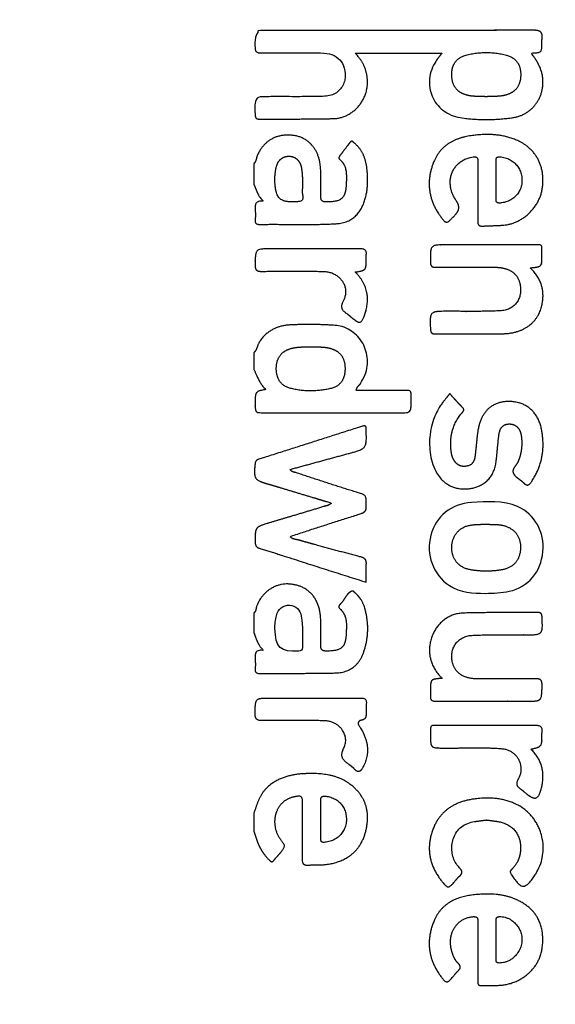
# Model space of a CAD drawing. Header units: millimetres. Extents: x -2435 to 1775, y -250 to 1540.
# Tile 21 of 60: x -1890 to -1873, y 758 to 790. Entities that reach past the tile are written whole.
import ezdxf

# ---------------------------------------------------------------- set-up
doc = ezdxf.new("R2010")
doc.units = ezdxf.units.MM
doc.header["$MEASUREMENT"] = 0
doc.layers.add('Work layer', color=254, linetype='Continuous', true_color=0xdddddd)

msp = doc.modelspace()

# ---------------------------------------------------------------- linework, layer by layer
at = {"layer": 'Work layer'}
for points, weights, degree, knots in [([(-1840.035, 225.217), (-1898.535, 225.217), (-1957.035, 225.217), (-1967.035, 225.217, -3), (-1967.035, 235.217, -3), (-1967.035, 530.217, -3), (-1967.035, 825.217, -3), (-1967.035, 835.217, -3), (-1957.035, 835.217), (-1898.535, 835.217), (-1840.035, 835.217), (-1830.035, 835.217, -3), (-1830.035, 825.217, -3), (-1830.035, 530.217, -3), (-1830.035, 235.217, -3), (-1830.035, 225.217, -3), (-1840.035, 225.217)], [1, 1, 1, 0.707106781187, 1, 1, 1, 0.707106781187, 1, 1, 1, 0.707106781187, 1, 1, 1, 0.707106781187, 1], 2, [-565.991149, -565.991149, -565.991149, -448.991149, -448.991149, -291.358259, -291.358259, -274.63289, -274.63289, -117, -117, 0, 0, 157.63289, 157.63289, 174.358259, 174.358259, 331.991149, 331.991149, 331.991149]), ([(-1840.035, 230.217), (-1835.035, 230.217), (-1835.035, 235.217), (-1835.035, 530.217), (-1835.035, 825.217), (-1835.035, 830.217), (-1840.035, 830.217), (-1898.535, 830.217), (-1957.035, 830.217), (-1962.035, 830.217), (-1962.035, 825.217), (-1962.035, 530.217), (-1962.035, 235.217), (-1962.035, 230.217), (-1957.035, 230.217), (-1898.535, 230.217), (-1840.035, 230.217)], [1, 0.707106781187, 1, 1, 1, 0.707106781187, 1, 1, 1, 0.707106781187, 1, 1, 1, 0.707106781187, 1, 1, 1], 2, [0, 0, 0, 7.853982, 7.853982, 597.853982, 597.853982, 605.707963, 605.707963, 722.707963, 722.707963, 730.561945, 730.561945, 1320.561945, 1320.561945, 1328.415927, 1328.415927, 1445.415927, 1445.415927, 1445.415927]), ([(-1876.787, 788.641), (-1877.711, 788.641), (-1878.634, 788.641), (-1879.557, 788.641), (-1879.278, 788.357), (-1879.149, 788.04), (-1879.162, 787.666), (-1879.183, 787.088), (-1879.655, 786.571), (-1880.235, 786.554), (-1881.022, 786.531), (-1881.811, 786.545), (-1882.599, 786.537), (-1882.704, 786.536), (-1882.735, 786.569), (-1882.741, 786.676), (-1882.772, 787.252), (-1882.776, 787.252), (-1882.21, 787.253), (-1881.653, 787.254), (-1881.095, 787.244), (-1880.538, 787.263), (-1880.079, 787.278), (-1879.81, 787.633), (-1879.882, 788.084), (-1879.936, 788.42), (-1880.211, 788.641), (-1880.608, 788.646), (-1881.247, 788.653), (-1881.887, 788.652), (-1882.526, 788.645), (-1882.68, 788.643), (-1882.747, 788.664), (-1882.743, 788.845), (-1882.734, 789.362), (-1882.744, 789.363), (-1882.223, 789.362), (-1879.442, 789.359), (-1876.661, 789.361), (-1873.88, 789.368), (-1873.637, 789.369), (-1873.563, 789.296), (-1873.6, 789.073), (-1873.602, 789.043), (-1873.602, 789.013), (-1873.6, 788.984), (-1873.601, 788.654), (-1873.601, 788.654), (-1873.945, 788.64), (-1873.751, 788.391), (-1873.6, 788.139), (-1873.572, 787.824), (-1873.52, 787.222), (-1873.913, 786.676), (-1874.511, 786.587), (-1875.057, 786.506), (-1875.609, 786.502), (-1876.157, 786.575), (-1877.084, 786.699), (-1877.488, 787.683), (-1876.939, 788.443), (-1876.889, 788.509), (-1876.838, 788.575), (-1876.787, 788.641)], [1, 1, 1, 1, 1, 1, 1, 1, 1, 1, 1, 1, 1, 1, 1, 1, 1, 1, 1, 1, 1, 1, 1, 1, 1, 1, 1, 1, 0.999959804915, 0.999959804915, 1, 1, 1, 1, 1, 1, 1, 0.999998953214, 0.999998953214, 1, 1, 1, 1, 0.998143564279, 0.998143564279, 1, 1, 1, 1, 1, 1, 1, 1, 1, 1, 0.993465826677, 0.993465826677, 1, 1, 1, 1, 0.999961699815, 0.999961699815, 1], 3, [1, 1, 1, 1, 12.242, 12.242, 12.242, 13.242, 13.242, 13.242, 14.242, 14.242, 14.242, 15.242, 15.242, 15.242, 16.242, 16.242, 16.242, 17.242, 17.242, 17.242, 18.242, 18.242, 18.242, 19.242, 19.242, 19.242, 20.242, 20.242, 20.242, 21.242, 21.242, 21.242, 22.242, 22.242, 22.242, 23.242, 23.242, 23.242, 24.242, 24.242, 24.242, 25.242, 25.242, 25.242, 26.242, 26.242, 26.242, 27.242, 27.242, 27.242, 28.242, 28.242, 28.242, 29.242, 29.242, 29.242, 30.242, 30.242, 30.242, 31.242, 31.242, 31.242, 32.242, 32.242, 32.242, 32.242]), ([(-1875.374, 787.249), (-1875.161, 787.268), (-1874.944, 787.242), (-1874.734, 787.308), (-1874.431, 787.404), (-1874.282, 787.605), (-1874.277, 787.94), (-1874.272, 788.259), (-1874.412, 788.48), (-1874.707, 788.565), (-1875.148, 788.691), (-1875.606, 788.691), (-1876.046, 788.564), (-1876.34, 788.479), (-1876.482, 788.253), (-1876.476, 787.938), (-1876.469, 787.612), (-1876.323, 787.407), (-1876.037, 787.313), (-1875.821, 787.241), (-1875.596, 787.266), (-1875.374, 787.249)], [1, 1, 1, 1, 1, 1, 1, 1, 1, 1, 0.973938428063, 0.973938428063, 1, 1, 1, 1, 1, 1, 1, 1, 1, 1], 3, [-7, -7, -7, -7, -6, -6, -6, -5, -5, -5, -4, -4, -4, -3, -3, -3, -2, -2, -2, -1, -1, -1, 0, 0, 0, 0]), ([(-1882.781, 785.123), (-1882.7, 785.189), (-1882.708, 785.294), (-1882.671, 785.379), (-1882.465, 785.853), (-1882.051, 786.084), (-1881.518, 786.016), (-1881.078, 785.959), (-1880.749, 785.616), (-1880.675, 785.134), (-1880.622, 784.787), (-1880.649, 784.437), (-1880.649, 784.088), (-1880.649, 783.949), (-1880.617, 783.897), (-1880.466, 783.897), (-1879.986, 783.897), (-1879.854, 784.011), (-1879.837, 784.489), (-1879.828, 784.763), (-1879.804, 785.044), (-1880.044, 785.252), (-1880.059, 785.264), (-1880.069, 785.281), (-1880.07, 785.3), (-1880.072, 785.319), (-1880.066, 785.337), (-1880.053, 785.351), (-1879.942, 785.5), (-1879.83, 785.648), (-1879.716, 785.795), (-1879.655, 785.874), (-1879.611, 785.8), (-1879.572, 785.767), (-1879.335, 785.571), (-1879.224, 785.302), (-1879.185, 785.012), (-1879.134, 784.635), (-1879.139, 784.254), (-1879.268, 783.889), (-1879.417, 783.47), (-1879.712, 783.228), (-1880.161, 783.203), (-1880.97, 783.157), (-1881.78, 783.195), (-1882.589, 783.181), (-1882.705, 783.179), (-1882.752, 783.215), (-1882.74, 783.333), (-1882.73, 783.437), (-1882.73, 783.541), (-1882.74, 783.645), (-1882.762, 783.834), (-1882.714, 783.948), (-1882.469, 783.917), (-1882.653, 784.061), (-1882.694, 784.269), (-1882.781, 784.453), (-1882.781, 784.676), (-1882.781, 784.9), (-1882.781, 785.123)], [1, 1, 1, 1, 1, 1, 1, 1, 1, 1, 1, 1, 1, 1, 1, 1, 1, 1, 1, 1, 1, 1, 0.943765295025, 0.943765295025, 1, 0.943765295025, 0.943765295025, 1, 0.999963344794, 0.999963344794, 1, 1, 1, 1, 1, 1, 1, 1, 1, 1, 1, 1, 1, 1, 1, 1, 1, 1, 1, 0.996778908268, 0.996778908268, 1, 1, 1, 1, 1, 1, 1, 1, 1, 1], 3, [2.717, 2.717, 2.717, 2.717, 3.717, 3.717, 3.717, 4.717, 4.717, 4.717, 5.717, 5.717, 5.717, 6.717, 6.717, 6.717, 7.717, 7.717, 7.717, 8.717, 8.717, 8.717, 9.717, 9.717, 9.717, 10.217, 10.217, 10.217, 10.717, 10.717, 10.717, 11.717, 11.717, 11.717, 12.717, 12.717, 12.717, 13.717, 13.717, 13.717, 14.717, 14.717, 14.717, 15.717, 15.717, 15.717, 16.717, 16.717, 16.717, 17.717, 17.717, 17.717, 18.717, 18.717, 18.717, 19.717, 19.717, 19.717, 20.717, 20.717, 20.717, 23.434, 23.434, 23.434, 23.434]), ([(-1875.644, 784.25), (-1875.647, 784.562), (-1875.646, 784.873), (-1875.641, 785.185), (-1875.639, 785.315), (-1875.675, 785.348), (-1875.806, 785.329), (-1876.448, 785.235), (-1876.74, 784.549), (-1876.344, 783.959), (-1876.19, 783.73), (-1876.24, 783.618), (-1876.398, 783.451), (-1876.643, 783.193), (-1876.646, 783.176), (-1876.851, 783.463), (-1877.234, 784), (-1877.295, 784.589), (-1877.04, 785.192), (-1876.802, 785.756), (-1876.313, 785.957), (-1875.744, 786.023), (-1875.256, 786.08), (-1874.781, 786.044), (-1874.332, 785.831), (-1873.762, 785.561), (-1873.481, 784.979), (-1873.591, 784.31), (-1873.687, 783.724), (-1874.211, 783.219), (-1874.794, 783.161), (-1875.022, 783.138), (-1875.253, 783.144), (-1875.483, 783.128), (-1875.609, 783.12), (-1875.649, 783.165), (-1875.647, 783.291), (-1875.642, 783.611), (-1875.641, 783.93), (-1875.644, 784.25)], [1, 0.999946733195, 0.999946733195, 1, 1, 1, 1, 1, 1, 1, 1, 1, 1, 1, 1, 1, 1, 1, 1, 1, 1, 1, 1, 1, 1, 1, 1, 1, 1, 1, 1, 1, 1, 1, 1, 1, 1, 0.999949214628, 0.999949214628, 1], 3, [1, 1, 1, 1, 2, 2, 2, 3, 3, 3, 4, 4, 4, 5, 5, 5, 6, 6, 6, 7, 7, 7, 8, 8, 8, 9, 9, 9, 10, 10, 10, 11, 11, 11, 12, 12, 12, 13, 13, 13, 14, 14, 14, 14]), ([(-1881.234, 784.427), (-1881.227, 784.606), (-1881.237, 784.785), (-1881.263, 784.963), (-1881.298, 785.2), (-1881.443, 785.346), (-1881.646, 785.353), (-1881.857, 785.36), (-1882.017, 785.231), (-1882.068, 785.003), (-1882.119, 784.777), (-1882.126, 784.546), (-1882.089, 784.317), (-1882.026, 783.922), (-1881.81, 783.875), (-1881.361, 783.907), (-1881.102, 783.926), (-1881.288, 784.182), (-1881.235, 784.32), (-1881.228, 784.339), (-1881.234, 784.364), (-1881.234, 784.427)], [1, 0.997140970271, 0.997140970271, 1, 1, 1, 1, 1, 1, 1, 0.988114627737, 0.988114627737, 1, 1, 1, 1, 1, 1, 1, 1, 1, 1], 3, [-7, -7, -7, -7, -6, -6, -6, -5, -5, -5, -4, -4, -4, -3, -3, -3, -2, -2, -2, -1, -1, -1, 0, 0, 0, 0]), ([(-1875.06, 784.598), (-1875.06, 784.398), (-1875.052, 784.197), (-1875.062, 783.997), (-1875.069, 783.866), (-1875.014, 783.853), (-1874.904, 783.865), (-1874.502, 783.907), (-1874.222, 784.22), (-1874.237, 784.617), (-1874.253, 785.015), (-1874.554, 785.313), (-1874.95, 785.334), (-1875.047, 785.34), (-1875.061, 785.299), (-1875.06, 785.22), (-1875.059, 785.013), (-1875.059, 784.805), (-1875.06, 784.598)], [1, 1, 1, 1, 1, 1, 1, 1, 1, 1, 1, 1, 1, 1, 1, 1, 0.999988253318, 0.999988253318, 1], 3, [-6, -6, -6, -6, -5, -5, -5, -4, -4, -4, -3, -3, -3, -2, -2, -2, -1, -1, -1, 0, 0, 0, 0]), ([(-1873.973, 781.797), (-1873.609, 781.448), (-1873.5, 781.047), (-1873.603, 780.597), (-1873.728, 780.053), (-1874.181, 779.714), (-1874.83, 779.699), (-1875.551, 779.682), (-1876.272, 779.696), (-1876.993, 779.693), (-1877.101, 779.692), (-1877.147, 779.718), (-1877.153, 779.84), (-1877.181, 780.412), (-1877.185, 780.411), (-1876.616, 780.413), (-1876.059, 780.414), (-1875.501, 780.401), (-1874.945, 780.427), (-1874.465, 780.45), (-1874.211, 780.804), (-1874.298, 781.269), (-1874.348, 781.537), (-1874.516, 781.7), (-1874.773, 781.774), (-1874.895, 781.807), (-1875.021, 781.821), (-1875.148, 781.817), (-1875.757, 781.818), (-1876.367, 781.817), (-1876.976, 781.814), (-1877.109, 781.813), (-1877.152, 781.849), (-1877.154, 781.988), (-1877.161, 782.53), (-1877.166, 782.53), (-1876.633, 782.53), (-1875.719, 782.531), (-1874.805, 782.531), (-1873.891, 782.53), (-1873.56, 782.529), (-1873.605, 782.572), (-1873.6, 782.229), (-1873.6, 782.214), (-1873.6, 782.199), (-1873.6, 782.184), (-1873.6, 781.834), (-1873.6, 781.834), (-1873.973, 781.797)], [1, 1, 1, 1, 1, 1, 1, 1, 1, 1, 1, 1, 1, 1, 1, 1, 1, 1, 1, 1, 1, 1, 1, 1, 1, 0.993179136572, 0.993179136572, 1, 0.999995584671, 0.999995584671, 1, 1, 1, 1, 1, 1, 1, 0.999999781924, 0.999999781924, 1, 1, 1, 1, 1, 1, 1, 1, 1, 1], 3, [1, 1, 1, 1, 2, 2, 2, 3, 3, 3, 4, 4, 4, 5, 5, 5, 6, 6, 6, 7, 7, 7, 8, 8, 8, 9, 9, 9, 10, 10, 10, 11, 11, 11, 12, 12, 12, 13, 13, 13, 14, 14, 14, 15, 15, 15, 16, 16, 16, 17, 17, 17, 17]), ([(-1879.553, 781.664), (-1879.195, 781.312), (-1879.084, 780.899), (-1879.212, 780.424), (-1879.213, 780.416), (-1879.215, 780.409), (-1879.217, 780.402), (-1879.352, 779.989), (-1879.388, 779.978), (-1879.71, 780.251), (-1879.742, 780.282), (-1879.776, 780.311), (-1879.812, 780.337), (-1879.978, 780.444), (-1880.045, 780.536), (-1879.927, 780.759), (-1879.703, 781.182), (-1880.045, 781.673), (-1880.555, 781.683), (-1881.208, 781.697), (-1881.861, 781.697), (-1882.514, 781.684), (-1882.704, 781.681), (-1882.747, 781.736), (-1882.742, 781.918), (-1882.73, 782.401), (-1882.739, 782.403), (-1882.258, 782.401), (-1881.308, 782.399), (-1880.358, 782.4), (-1879.408, 782.406), (-1879.243, 782.406), (-1879.172, 782.367), (-1879.201, 782.198), (-1879.205, 782.161), (-1879.205, 782.124), (-1879.202, 782.087), (-1879.202, 781.718), (-1879.202, 781.718), (-1879.553, 781.664)], [1, 1, 1, 1, 1, 1, 1, 1, 1, 1, 0.998309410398, 0.998309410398, 1, 1, 1, 1, 1, 1, 1, 0.999864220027, 0.999864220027, 1, 1, 1, 1, 1, 1, 1, 0.999993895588, 0.999993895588, 1, 1, 1, 1, 0.997507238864, 0.997507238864, 1, 1, 1, 1], 3, [-14, -14, -14, -14, -13, -13, -13, -12, -12, -12, -11, -11, -11, -10, -10, -10, -9, -9, -9, -8, -8, -8, -7, -7, -7, -6, -6, -6, -5, -5, -5, -4, -4, -4, -3, -3, -3, -2, -2, -2, -1, -1, -1, -1]), ([(-1882.781, 779.099), (-1882.683, 779.178), (-1882.682, 779.308), (-1882.621, 779.408), (-1882.392, 779.783), (-1882.049, 779.96), (-1881.621, 779.979), (-1881.146, 780.001), (-1880.671, 779.996), (-1880.196, 779.966), (-1879.378, 779.914), (-1878.817, 778.905), (-1879.399, 778.095), (-1879.441, 778.037), (-1879.512, 777.998), (-1879.52, 777.889), (-1879.039, 777.89), (-1878.558, 777.89), (-1878.077, 777.888), (-1877.729, 777.887), (-1877.772, 777.937), (-1877.77, 777.58), (-1877.767, 777.176), (-1877.769, 777.176), (-1878.178, 777.176), (-1879.599, 777.176), (-1881.019, 777.176), (-1882.439, 777.176), (-1882.738, 777.176), (-1882.738, 777.176), (-1882.738, 777.486), (-1882.738, 777.494), (-1882.738, 777.501), (-1882.738, 777.509), (-1882.738, 777.857), (-1882.738, 777.857), (-1882.407, 777.921), (-1882.597, 778.105), (-1882.675, 778.342), (-1882.781, 778.564), (-1882.781, 778.742), (-1882.781, 778.921), (-1882.781, 779.099)], [1, 1, 1, 1, 1, 1, 1, 0.99901276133, 0.99901276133, 1, 1, 1, 1, 1, 1, 1, 0.999996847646, 0.999996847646, 1, 1, 1, 1, 1, 1, 1, 1, 1, 1, 1, 1, 1, 1, 1, 1, 1, 1, 1, 1, 1, 1, 1, 1, 1], 3, [2.172, 2.172, 2.172, 2.172, 3.172, 3.172, 3.172, 4.172, 4.172, 4.172, 5.172, 5.172, 5.172, 6.172, 6.172, 6.172, 7.172, 7.172, 7.172, 8.172, 8.172, 8.172, 9.172, 9.172, 9.172, 10.172, 10.172, 10.172, 27.463, 27.463, 27.463, 28.463, 28.463, 28.463, 28.554, 28.554, 28.554, 29.554, 29.554, 29.554, 30.554, 30.554, 30.554, 32.726, 32.726, 32.726, 32.726]), ([(-1880.968, 779.284), (-1881.166, 779.274), (-1881.374, 779.289), (-1881.578, 779.234), (-1881.899, 779.148), (-1882.059, 778.943), (-1882.066, 778.604), (-1882.072, 778.269), (-1881.918, 778.03), (-1881.606, 777.954), (-1881.184, 777.851), (-1880.749, 777.852), (-1880.327, 777.954), (-1880.013, 778.031), (-1879.87, 778.259), (-1879.876, 778.607), (-1879.881, 778.94), (-1880.033, 779.142), (-1880.34, 779.23), (-1880.543, 779.288), (-1880.752, 779.277), (-1880.968, 779.284)], [1, 1, 1, 1, 1, 1, 1, 1, 1, 1, 0.981142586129, 0.981142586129, 1, 1, 1, 1, 1, 1, 1, 1, 1, 1], 3, [-7, -7, -7, -7, -6, -6, -6, -5, -5, -5, -4, -4, -4, -3, -3, -3, -2, -2, -2, -1, -1, -1, 0, 0, 0, 0]), ([(-1876.538, 777.789), (-1876.4, 777.638), (-1876.275, 777.491), (-1876.138, 777.357), (-1876.044, 777.265), (-1876.117, 777.215), (-1876.167, 777.155), (-1876.463, 776.802), (-1876.548, 776.393), (-1876.492, 775.946), (-1876.475, 775.811), (-1876.432, 775.685), (-1876.339, 775.583), (-1876.238, 775.473), (-1876.109, 775.453), (-1875.97, 775.485), (-1875.817, 775.52), (-1875.755, 775.641), (-1875.736, 775.778), (-1875.701, 776.035), (-1875.684, 776.295), (-1875.65, 776.553), (-1875.571, 777.164), (-1875.236, 777.516), (-1874.721, 777.538), (-1874.141, 777.562), (-1873.724, 777.237), (-1873.61, 776.632), (-1873.498, 776.042), (-1873.59, 775.483), (-1873.939, 774.975), (-1874.03, 774.843), (-1874.091, 774.855), (-1874.191, 774.953), (-1874.296, 775.058), (-1874.457, 775.13), (-1874.512, 775.253), (-1874.572, 775.389), (-1874.405, 775.508), (-1874.352, 775.642), (-1874.247, 775.907), (-1874.217, 776.191), (-1874.264, 776.472), (-1874.302, 776.698), (-1874.456, 776.833), (-1874.657, 776.823), (-1874.872, 776.813), (-1874.946, 776.658), (-1874.97, 776.48), (-1875.009, 776.193), (-1875.025, 775.903), (-1875.062, 775.616), (-1875.119, 775.171), (-1875.397, 774.866), (-1875.809, 774.78), (-1876.288, 774.679), (-1876.705, 774.85), (-1876.943, 775.245), (-1877.315, 775.865), (-1877.246, 776.861), (-1876.785, 777.479), (-1876.704, 777.583), (-1876.622, 777.687), (-1876.538, 777.789)], [1, 1, 1, 1, 1, 1, 1, 1, 1, 1, 1, 1, 1, 1, 1, 1, 1, 1, 1, 1, 1, 1, 1, 1, 1, 1, 1, 1, 1, 1, 1, 1, 1, 1, 1, 1, 1, 1, 1, 1, 0.975797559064, 0.975797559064, 1, 1, 1, 1, 1, 1, 1, 1, 1, 1, 1, 1, 1, 1, 1, 1, 1, 1, 1, 0.999923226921, 0.999923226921, 1], 3, [1, 1, 1, 1, 2, 2, 2, 3, 3, 3, 4, 4, 4, 5, 5, 5, 6, 6, 6, 7, 7, 7, 8, 8, 8, 9, 9, 9, 10, 10, 10, 11, 11, 11, 12, 12, 12, 13, 13, 13, 14, 14, 14, 15, 15, 15, 16, 16, 16, 17, 17, 17, 18, 18, 18, 19, 19, 19, 20, 20, 20, 21, 21, 21, 22, 22, 22, 22]), ([(-1879.202, 771.781), (-1880.108, 772.07), (-1881.015, 772.359), (-1881.922, 772.648), (-1882.14, 772.72), (-1882.359, 772.789), (-1882.58, 772.854), (-1882.695, 772.888), (-1882.743, 772.937), (-1882.742, 773.069), (-1882.742, 773.533), (-1882.749, 773.534), (-1882.297, 773.669), (-1881.714, 773.843), (-1881.132, 774.018), (-1880.549, 774.194), (-1880.475, 774.217), (-1880.389, 774.219), (-1880.308, 774.304), (-1880.869, 774.473), (-1881.43, 774.642), (-1881.991, 774.811), (-1882.097, 774.842), (-1882.204, 774.874), (-1882.311, 774.905), (-1882.78, 775.044), (-1882.793, 775.068), (-1882.741, 775.564), (-1882.732, 775.65), (-1882.692, 775.679), (-1882.625, 775.7), (-1881.529, 776.047), (-1880.434, 776.396), (-1879.339, 776.748), (-1879.22, 776.786), (-1879.191, 776.754), (-1879.202, 776.645), (-1879.202, 776.638), (-1879.202, 776.63), (-1879.202, 776.623), (-1879.182, 776.039), (-1879.182, 776.041), (-1879.751, 775.886), (-1880.377, 775.716), (-1881.003, 775.545), (-1881.628, 775.373), (-1881.568, 775.288), (-1881.489, 775.287), (-1881.424, 775.266), (-1880.74, 775.042), (-1880.059, 774.81), (-1879.369, 774.606), (-1879.132, 774.535), (-1879.221, 774.375), (-1879.202, 774.237), (-1879.183, 774.097), (-1879.216, 774.012), (-1879.376, 773.963), (-1880.127, 773.732), (-1880.873, 773.484), (-1881.628, 773.24), (-1881.557, 773.141), (-1881.45, 773.151), (-1881.363, 773.126), (-1880.706, 772.941), (-1880.048, 772.762), (-1879.387, 772.589), (-1879.25, 772.553), (-1879.187, 772.502), (-1879.198, 772.351), (-1879.212, 772.175), (-1879.202, 771.996), (-1879.202, 771.781)], [1, 1, 1, 1, 0.999907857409, 0.999907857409, 1, 1, 1, 1, 1, 1, 1, 0.99999893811, 0.99999893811, 1, 1, 1, 1, 1, 1, 1, 1, 1, 1, 1, 1, 1, 1, 1, 1, 0.999998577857, 0.999998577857, 1, 1, 1, 1, 1, 1, 1, 1, 1, 1, 0.999999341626, 0.999999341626, 1, 1, 1, 1, 1, 1, 1, 1, 1, 1, 1, 1, 1, 1, 1, 1, 1, 1, 1, 0.999972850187, 0.999972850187, 1, 1, 1, 1, 1, 1, 1], 3, [1, 1, 1, 1, 2, 2, 2, 3, 3, 3, 4, 4, 4, 5, 5, 5, 6, 6, 6, 7, 7, 7, 8, 8, 8, 9, 9, 9, 10, 10, 10, 11, 11, 11, 12, 12, 12, 13, 13, 13, 14, 14, 14, 15, 15, 15, 16, 16, 16, 17, 17, 17, 18, 18, 18, 19, 19, 19, 20, 20, 20, 21, 21, 21, 22, 22, 22, 23, 23, 23, 24, 24, 24, 25, 25, 25, 25]), ([(-1875.387, 773.632), (-1875.528, 773.625), (-1875.685, 773.625), (-1875.84, 773.606), (-1876.222, 773.558), (-1876.468, 773.277), (-1876.476, 772.895), (-1876.484, 772.525), (-1876.254, 772.243), (-1875.878, 772.177), (-1875.54, 772.117), (-1875.197, 772.118), (-1874.859, 772.179), (-1874.509, 772.243), (-1874.305, 772.484), (-1874.284, 772.844), (-1874.262, 773.207), (-1874.451, 773.478), (-1874.797, 773.581), (-1874.986, 773.637), (-1875.18, 773.615), (-1875.387, 773.632)], [1, 1, 1, 1, 1, 1, 1, 1, 1, 1, 0.989518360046, 0.989518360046, 1, 1, 1, 1, 1, 1, 1, 1, 1, 1], 3, [-7, -7, -7, -7, -6, -6, -6, -5, -5, -5, -4, -4, -4, -3, -3, -3, -2, -2, -2, -1, -1, -1, 0, 0, 0, 0]), ([(-1882.781, 770.8), (-1882.707, 770.855), (-1882.719, 770.945), (-1882.692, 771.019), (-1882.519, 771.482), (-1882.087, 771.767), (-1881.619, 771.721), (-1881.097, 771.671), (-1880.753, 771.338), (-1880.674, 770.814), (-1880.623, 770.473), (-1880.648, 770.131), (-1880.65, 769.789), (-1880.651, 769.64), (-1880.62, 769.585), (-1880.457, 769.587), (-1879.978, 769.592), (-1879.853, 769.701), (-1879.837, 770.188), (-1879.828, 770.454), (-1879.804, 770.727), (-1880.035, 770.932), (-1880.125, 771.013), (-1880.039, 771.071), (-1879.995, 771.116), (-1879.871, 771.243), (-1879.829, 771.448), (-1879.633, 771.502), (-1879.616, 771.507), (-1879.586, 771.471), (-1879.564, 771.451), (-1879.429, 771.329), (-1879.321, 771.186), (-1879.265, 771.014), (-1879.111, 770.54), (-1879.114, 770.041), (-1879.275, 769.569), (-1879.416, 769.145), (-1879.729, 768.902), (-1880.172, 768.89), (-1880.982, 768.87), (-1881.792, 768.882), (-1882.602, 768.875), (-1882.71, 768.875), (-1882.748, 768.91), (-1882.74, 769.016), (-1882.732, 769.112), (-1882.732, 769.209), (-1882.74, 769.306), (-1882.753, 769.492), (-1882.751, 769.656), (-1882.464, 769.602), (-1882.654, 769.76), (-1882.706, 769.974), (-1882.781, 770.176), (-1882.781, 770.384), (-1882.781, 770.592), (-1882.781, 770.8)], [1, 1, 1, 1, 1, 1, 1, 1, 1, 1, 1, 1, 1, 1, 1, 1, 1, 1, 1, 1, 1, 1, 1, 1, 1, 1, 1, 1, 1, 1, 1, 1, 1, 1, 0.965815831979, 0.965815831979, 1, 1, 1, 1, 1, 1, 1, 1, 1, 1, 0.998114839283, 0.998114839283, 1, 1, 1, 1, 1, 1, 1, 1, 1, 1], 3, [2.535, 2.535, 2.535, 2.535, 3.535, 3.535, 3.535, 4.535, 4.535, 4.535, 5.535, 5.535, 5.535, 6.535, 6.535, 6.535, 7.535, 7.535, 7.535, 8.535, 8.535, 8.535, 9.535, 9.535, 9.535, 10.535, 10.535, 10.535, 11.535, 11.535, 11.535, 12.535, 12.535, 12.535, 13.535, 13.535, 13.535, 14.535, 14.535, 14.535, 15.535, 15.535, 15.535, 16.535, 16.535, 16.535, 17.535, 17.535, 17.535, 18.535, 18.535, 18.535, 19.535, 19.535, 19.535, 20.535, 20.535, 20.535, 23.07, 23.07, 23.07, 23.07]), ([(-1876.781, 768.717), (-1877.157, 769.099), (-1877.272, 769.522), (-1877.12, 770.003), (-1876.975, 770.462), (-1876.579, 770.786), (-1876.098, 770.799), (-1875.319, 770.82), (-1874.538, 770.811), (-1873.758, 770.82), (-1873.651, 770.822), (-1873.603, 770.797), (-1873.597, 770.673), (-1873.569, 770.103), (-1873.565, 770.105), (-1874.139, 770.103), (-1874.697, 770.102), (-1875.254, 770.113), (-1875.811, 770.09), (-1876.302, 770.07), (-1876.578, 769.648), (-1876.44, 769.178), (-1876.355, 768.889), (-1876.085, 768.709), (-1875.71, 768.705), (-1875.078, 768.698), (-1874.446, 768.699), (-1873.815, 768.708), (-1873.634, 768.711), (-1873.593, 768.655), (-1873.596, 768.484), (-1873.605, 767.991), (-1873.598, 767.989), (-1874.099, 767.991), (-1875.05, 767.993), (-1876.001, 767.991), (-1876.952, 767.987), (-1877.102, 767.986), (-1877.177, 768.018), (-1877.153, 768.181), (-1877.144, 768.239), (-1877.152, 768.3), (-1877.152, 768.359), (-1877.152, 768.69), (-1877.152, 768.69), (-1876.781, 768.717)], [1, 1, 1, 1, 1, 1, 1, 1, 1, 1, 1, 1, 1, 1, 1, 1, 1, 1, 1, 1, 1, 1, 1, 1, 1, 0.999943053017, 0.999943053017, 1, 1, 1, 1, 1, 1, 1, 0.99999621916, 0.99999621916, 1, 1, 1, 1, 1, 1, 1, 1, 1, 1], 3, [1, 1, 1, 1, 2, 2, 2, 3, 3, 3, 4, 4, 4, 5, 5, 5, 6, 6, 6, 7, 7, 7, 8, 8, 8, 9, 9, 9, 10, 10, 10, 11, 11, 11, 12, 12, 12, 13, 13, 13, 14, 14, 14, 15, 15, 15, 16, 16, 16, 16]), ([(-1879.377, 767.378), (-1879.201, 767.415), (-1879.201, 767.467), (-1879.202, 767.738), (-1879.205, 767.79), (-1879.205, 767.843), (-1879.201, 767.894), (-1879.177, 768.053), (-1879.242, 768.093), (-1879.398, 768.092), (-1880.357, 768.087), (-1881.316, 768.086), (-1882.275, 768.089), (-1882.739, 768.09), (-1882.728, 768.088), (-1882.743, 767.629), (-1882.75, 767.426), (-1882.696, 767.367), (-1882.489, 767.371), (-1881.834, 767.385), (-1881.18, 767.383), (-1880.526, 767.366), (-1880.055, 767.354), (-1879.712, 766.903), (-1879.912, 766.504), (-1880.065, 766.198), (-1879.919, 766.101), (-1879.735, 765.962), (-1879.682, 765.921), (-1879.625, 765.883), (-1879.582, 765.833), (-1879.462, 765.69), (-1879.389, 765.735), (-1879.31, 765.877), (-1879.075, 766.299), (-1879.113, 766.752), (-1879.439, 767.223), (-1879.459, 767.252), (-1879.462, 767.286), (-1879.45, 767.317), (-1879.437, 767.349), (-1879.411, 767.371), (-1879.377, 767.378)], [1, 1, 1, 1, 0.998314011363, 0.998314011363, 1, 1, 1, 1, 0.999995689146, 0.999995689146, 1, 1, 1, 1, 1, 1, 1, 0.999815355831, 0.999815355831, 1, 1, 1, 1, 1, 1, 1, 1, 1, 1, 1, 1, 1, 1, 1, 1, 0.92069248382, 0.92069248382, 1, 0.92069248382, 0.92069248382, 1], 3, [-12.807778, -12.807778, -12.807778, -12.807778, -12, -12, -12, -11, -11, -11, -10, -10, -10, -9, -9, -9, -8, -8, -8, -7, -7, -7, -6, -6, -6, -5, -5, -5, -4, -4, -4, -3, -3, -3, -2, -2, -2, -1.083102, -1.083102, -1.083102, -0.984554, -0.984554, -0.984554, -0.886005, -0.886005, -0.886005, -0.886005]), ([(-1873.948, 766.462), (-1873.637, 766.155), (-1873.52, 765.79), (-1873.585, 765.367), (-1873.588, 765.345), (-1873.591, 765.323), (-1873.595, 765.301), (-1873.704, 764.834), (-1873.806, 764.797), (-1874.163, 765.098), (-1874.201, 765.134), (-1874.241, 765.166), (-1874.283, 765.197), (-1874.412, 765.281), (-1874.445, 765.358), (-1874.355, 765.516), (-1874.123, 765.924), (-1874.392, 766.434), (-1874.867, 766.477), (-1875.489, 766.532), (-1876.114, 766.491), (-1876.738, 766.497), (-1877.15, 766.501), (-1877.152, 766.498), (-1877.15, 766.902), (-1877.147, 767.255), (-1877.198, 767.215), (-1876.848, 767.215), (-1875.844, 767.217), (-1874.841, 767.21), (-1873.838, 767.221), (-1873.635, 767.223), (-1873.567, 767.162), (-1873.6, 766.971), (-1873.601, 766.956), (-1873.602, 766.941), (-1873.6, 766.926), (-1873.6, 766.545), (-1873.6, 766.545), (-1873.948, 766.462)], [1, 1, 1, 1, 0.99962345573, 0.99962345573, 1, 1, 1, 1, 0.998818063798, 0.998818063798, 1, 1, 1, 1, 1, 1, 1, 1, 1, 1, 1, 1, 1, 1, 1, 1, 1, 1, 1, 1, 1, 1, 0.997679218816, 0.997679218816, 1, 1, 1, 1], 3, [1, 1, 1, 1, 2, 2, 2, 3, 3, 3, 4, 4, 4, 5, 5, 5, 6, 6, 6, 7, 7, 7, 8, 8, 8, 9, 9, 9, 10, 10, 10, 11, 11, 11, 12, 12, 12, 13, 13, 13, 14, 14, 14, 14]), ([(-1882.781, 764.42), (-1882.681, 764.712), (-1882.602, 765.011), (-1882.363, 765.235), (-1881.957, 765.615), (-1881.456, 765.686), (-1880.937, 765.685), (-1880.495, 765.683), (-1880.063, 765.613), (-1879.698, 765.332), (-1879.214, 764.961), (-1879.074, 764.461), (-1879.205, 763.886), (-1879.343, 763.282), (-1879.742, 762.931), (-1880.344, 762.808), (-1880.579, 762.76), (-1880.818, 762.781), (-1881.055, 762.768), (-1881.206, 762.76), (-1881.242, 762.815), (-1881.241, 762.956), (-1881.237, 763.551), (-1881.236, 764.145), (-1881.238, 764.739), (-1881.24, 764.981), (-1881.271, 765.004), (-1881.512, 764.946), (-1881.862, 764.862), (-1882.084, 764.586), (-1882.107, 764.206), (-1882.119, 764.018), (-1882.077, 763.835), (-1881.987, 763.67), (-1881.927, 763.562), (-1881.781, 763.425), (-1881.809, 763.359), (-1881.878, 763.196), (-1882.029, 763.068), (-1882.142, 762.921), (-1882.208, 762.835), (-1882.246, 762.887), (-1882.297, 762.936), (-1882.473, 763.109), (-1882.605, 763.318), (-1882.684, 763.552), (-1882.717, 763.647), (-1882.75, 763.743), (-1882.781, 763.84), (-1882.781, 764.033), (-1882.781, 764.226), (-1882.781, 764.42)], [1, 1, 1, 1, 1, 1, 1, 1, 1, 1, 1, 1, 1, 1, 1, 1, 1, 1, 1, 1, 1, 1, 0.999989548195, 0.999989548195, 1, 1, 1, 1, 1, 1, 1, 0.973694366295, 0.973694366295, 1, 1, 1, 1, 1, 1, 1, 1, 1, 1, 0.981721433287, 0.981721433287, 1, 0.999973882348, 0.999973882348, 1, 1, 1, 1], 3, [2.355, 2.355, 2.355, 2.355, 3.355, 3.355, 3.355, 4.355, 4.355, 4.355, 5.355, 5.355, 5.355, 6.355, 6.355, 6.355, 7.355, 7.355, 7.355, 8.355, 8.355, 8.355, 9.355, 9.355, 9.355, 10.355, 10.355, 10.355, 11.355, 11.355, 11.355, 12.355, 12.355, 12.355, 13.355, 13.355, 13.355, 14.355, 14.355, 14.355, 15.355, 15.355, 15.355, 16.355, 16.355, 16.355, 17.355, 17.355, 17.355, 18.355, 18.355, 18.355, 20.71, 20.71, 20.71, 20.71]), ([(-1880.646, 764.225), (-1880.645, 764.024), (-1880.646, 763.823), (-1880.647, 763.623), (-1880.647, 763.54), (-1880.645, 763.484), (-1880.529, 763.493), (-1880.125, 763.528), (-1879.835, 763.826), (-1879.832, 764.225), (-1879.83, 764.624), (-1880.1, 764.922), (-1880.491, 764.962), (-1880.604, 764.973), (-1880.654, 764.953), (-1880.649, 764.826), (-1880.643, 764.626), (-1880.642, 764.425), (-1880.646, 764.225)], [1, 0.999993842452, 0.999993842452, 1, 1, 1, 1, 1, 1, 1, 1, 1, 1, 1, 1, 1, 0.999827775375, 0.999827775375, 1], 3, [-6, -6, -6, -6, -5, -5, -5, -4, -4, -4, -3, -3, -3, -2, -2, -2, -1, -1, -1, 0, 0, 0, 0]), ([(-1875.374, 764.206), (-1875.495, 764.19), (-1875.616, 764.174), (-1875.736, 764.158), (-1876.565, 764.046), (-1876.638, 763.103), (-1876.238, 762.691), (-1876.13, 762.58), (-1876.116, 762.508), (-1876.234, 762.409), (-1876.284, 762.367), (-1876.323, 762.31), (-1876.367, 762.26), (-1876.589, 762.011), (-1876.593, 762.007), (-1876.799, 762.265), (-1877.198, 762.763), (-1877.298, 763.321), (-1877.071, 763.917), (-1876.845, 764.513), (-1876.367, 764.789), (-1875.758, 764.874), (-1875.292, 764.939), (-1874.837, 764.91), (-1874.409, 764.701), (-1873.61, 764.311), (-1873.315, 763.269), (-1873.782, 762.511), (-1873.79, 762.499), (-1873.799, 762.487), (-1873.807, 762.474), (-1874.134, 761.967), (-1874.254, 761.97), (-1874.586, 762.485), (-1874.642, 762.572), (-1874.593, 762.603), (-1874.547, 762.65), (-1874.392, 762.805), (-1874.301, 763.005), (-1874.285, 763.224), (-1874.246, 763.716), (-1874.5, 764.058), (-1874.985, 764.152), (-1875.114, 764.174), (-1875.244, 764.192), (-1875.374, 764.206)], [1, 1, 1, 1, 1, 1, 1, 1, 1, 1, 1, 1, 1, 1, 1, 1, 1, 1, 1, 1, 1, 1, 1, 1, 1, 1, 1, 1, 1, 1, 1, 1, 1, 1, 1, 1, 1, 0.958146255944, 0.958146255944, 1, 1, 1, 1, 0.999697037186, 0.999697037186, 1], 3, [1, 1, 1, 1, 2, 2, 2, 3, 3, 3, 4, 4, 4, 5, 5, 5, 6, 6, 6, 7, 7, 7, 8, 8, 8, 9, 9, 9, 10, 10, 10, 11, 11, 11, 12, 12, 12, 13, 13, 13, 14, 14, 14, 15, 15, 15, 16, 16, 16, 16]), ([(-1875.644, 760.035), (-1875.647, 760.347), (-1875.646, 760.66), (-1875.641, 760.972), (-1875.639, 761.102), (-1875.681, 761.134), (-1875.807, 761.124), (-1876.324, 761.084), (-1876.636, 760.565), (-1876.47, 760.012), (-1876.429, 759.875), (-1876.374, 759.74), (-1876.273, 759.641), (-1876.169, 759.54), (-1876.196, 759.469), (-1876.285, 759.386), (-1876.327, 759.344), (-1876.366, 759.299), (-1876.402, 759.252), (-1876.631, 758.982), (-1876.643, 758.974), (-1876.848, 759.26), (-1877.24, 759.804), (-1877.295, 760.399), (-1877.031, 761.01), (-1876.786, 761.573), (-1876.286, 761.77), (-1875.721, 761.825), (-1875.267, 761.869), (-1874.814, 761.855), (-1874.389, 761.656), (-1873.779, 761.371), (-1873.51, 760.872), (-1873.586, 760.169), (-1873.649, 759.591), (-1874.095, 759.11), (-1874.693, 758.975), (-1874.971, 758.912), (-1875.255, 758.939), (-1875.537, 758.93), (-1875.655, 758.927), (-1875.644, 759), (-1875.644, 759.076), (-1875.644, 759.396), (-1875.644, 759.715), (-1875.644, 760.035)], [1, 0.999936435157, 0.999936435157, 1, 1, 1, 1, 1, 1, 1, 1, 1, 1, 1, 1, 1, 0.998920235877, 0.998920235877, 1, 1, 1, 1, 1, 1, 1, 1, 1, 1, 1, 1, 1, 1, 1, 1, 1, 1, 1, 1, 1, 1, 1, 1, 1, 1, 1, 1], 3, [1, 1, 1, 1, 2, 2, 2, 3, 3, 3, 4, 4, 4, 5, 5, 5, 6, 6, 6, 7, 7, 7, 8, 8, 8, 9, 9, 9, 10, 10, 10, 11, 11, 11, 12, 12, 12, 13, 13, 13, 14, 14, 14, 15, 15, 15, 16, 16, 16, 16]), ([(-1875.059, 760.404), (-1875.06, 760.197), (-1875.06, 759.989), (-1875.059, 759.781), (-1875.059, 759.718), (-1875.078, 759.652), (-1874.967, 759.649), (-1874.586, 759.639), (-1874.234, 759.993), (-1874.236, 760.397), (-1874.238, 760.797), (-1874.576, 761.137), (-1874.953, 761.126), (-1875.05, 761.123), (-1875.061, 761.081), (-1875.06, 761.005), (-1875.059, 760.805), (-1875.059, 760.604), (-1875.059, 760.404)], [1, 0.999995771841, 0.999995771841, 1, 1, 1, 1, 1, 1, 1, 1, 1, 1, 1, 1, 1, 0.999989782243, 0.999989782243, 1], 3, [-6, -6, -6, -6, -5, -5, -5, -4, -4, -4, -3, -3, -3, -2, -2, -2, -1, -1, -1, 0, 0, 0, 0])]:
    msp.add_rational_spline(points, weights, degree=degree, knots=knots, dxfattribs=at)
for points, knots in [([(-1875.408, 771.425), (-1875.795, 771.438), (-1876.201, 771.44), (-1876.551, 771.675), (-1877.073, 772.025), (-1877.303, 772.664), (-1877.139, 773.279), (-1876.98, 773.881), (-1876.495, 774.284), (-1875.846, 774.321), (-1875.351, 774.349), (-1874.849, 774.395), (-1874.375, 774.191), (-1873.831, 773.956), (-1873.507, 773.372), (-1873.569, 772.757), (-1873.635, 772.102), (-1874.038, 771.628), (-1874.641, 771.493), (-1874.889, 771.438), (-1875.141, 771.43), (-1875.408, 771.425)], [1, 1, 1, 1, 2, 2, 2, 3, 3, 3, 4, 4, 4, 5, 5, 5, 6, 6, 6, 7, 7, 7, 8, 8, 8, 8]), ([(-1882.109, 770.307), (-1882.097, 769.701), (-1881.92, 769.536), (-1881.358, 769.589), (-1881.281, 769.597), (-1881.232, 769.609), (-1881.234, 769.701), (-1881.24, 770.034), (-1881.207, 770.37), (-1881.271, 770.7), (-1881.309, 770.897), (-1881.432, 771.034), (-1881.648, 771.048), (-1881.841, 771.062), (-1882.013, 770.926), (-1882.062, 770.714), (-1882.094, 770.578), (-1882.121, 770.438), (-1882.109, 770.307)], [-6, -6, -6, -6, -5, -5, -5, -4, -4, -4, -3, -3, -3, -2, -2, -2, -1, -1, -1, 0, 0, 0, 0])]:
    msp.add_open_spline(points, degree=3, knots=knots, dxfattribs=at)

doc.saveas('drawing.dxf')
